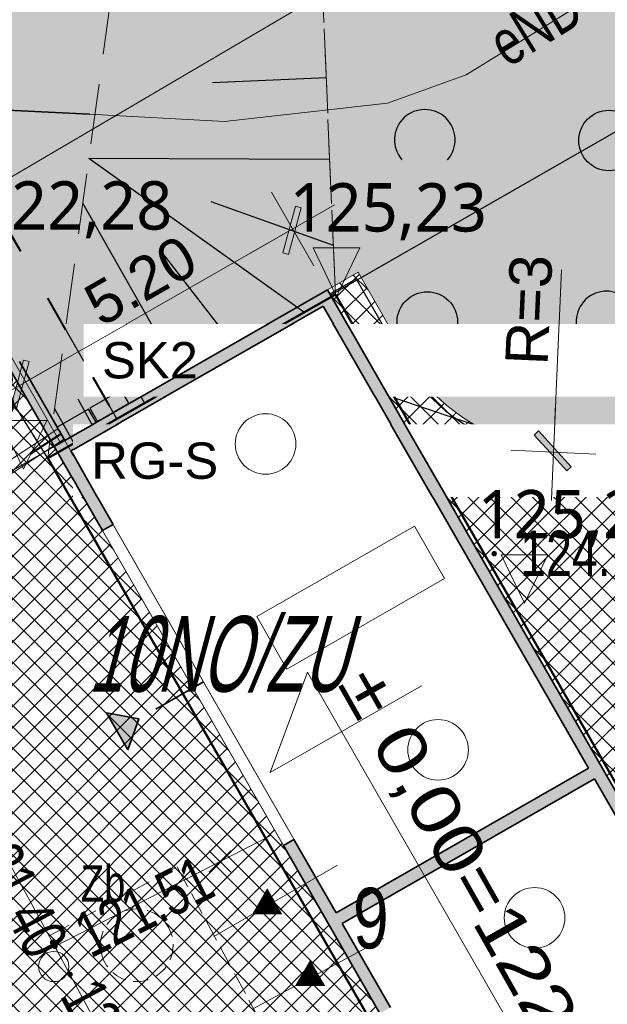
# Model space of a CAD drawing. Header units: metres. Extents: x 7464056 to 7464277, y 5957530 to 5957827.
# Tile 9 of 26: x 7464164 to 7464174, y 5957576 to 5957592. Entities that reach past the tile are written whole.
import ezdxf
from ezdxf.enums import TextEntityAlignment as Align

# ---------------------------------------------------------------- set-up
doc = ezdxf.new("R2010")
doc.units = ezdxf.units.M
doc.header["$MEASUREMENT"] = 0
for name, pattern in [('1.0_0.5', [1.5, 1, -0.5]), ('1.5_0.5', [2, 1.5, -0.5]), ('ACAD_ISO03W100', [30, 12, -18])]:
    doc.linetypes.add(name, pattern=pattern)
doc.layers.get('0').update_dxf_attribs({"color": 2, "linetype": 'CONTINUOUS', "lineweight": 5})
doc.layers.get('Defpoints').update_dxf_attribs({"linetype": 'CONTINUOUS'})
for name, color, linetype in [('000 Inne (niezydentyfikowane)', 7, 'CONTINUOUS'), ('312-budynek ewidencyjny', 7, 'CONTINUOUS'), ('312-oznaczenie budynku ewidencyjnego', 7, 'CONTINUOUS'), ('jezdnia', 7, 'CONTINUOUS'), ('krawężnik', 7, 'CONTINUOUS'), ('obudowa ochronna przewodu', 7, 'CONTINUOUS'), ('przewód elektroenergetyczny podziemny', 7, 'CONTINUOUS'), ('przewód elektroenergetyczny podziemny-Atr1', 7, 'CONTINUOUS'), ('przewód kanalizacyjny', 7, 'CONTINUOUS'), ('rzedna', 7, 'CONTINUOUS'), ('rzedna-Atr2', 7, 'CONTINUOUS'), ('skarpa nieumocniona', 7, 'CONTINUOUS'), ('studnia kanalizacyjna', 7, 'CONTINUOUS'), ('zadrzewienie  zakrzewienie', 7, 'CONTINUOUS')]:
    doc.layers.add(name, color=color, linetype=linetype)
for name, color, linetype, lineweight in [('__ A-ogrodzenie', 14, 'FENCELINE1', 30), ('__A-asfalt', 253, 'CONTINUOUS', 5), ('__A-BUDYNEK', 7, 'CONTINUOUS', 35), ('__A-kostka betonowa', 40, 'CONTINUOUS', 5), ('__A-krawężnik', 5, 'CONTINUOUS', 30), ('__A-opisy', 5, 'CONTINUOUS', 20), ('__A-rzędne projektowane', 7, 'CONTINUOUS', 15), ('__A-Wymiary', 7, 'CONTINUOUS', 13), ('__A-zieleń', 3, 'CONTINUOUS', 5), ('_E-kabel el', 1, 'ACAD_ISO03W100', 40), ('_E-opis el', 1, 'CONTINUOUS', 13), ('_s-kan-sanit', 34, 'CONTINUOUS', 20), ('Krzyżyk', 10, 'CONTINUOUS', 5), ('pikieta sztuczna', 8, 'CONTINUOUS', 9), ('pikieta sztuczna-Atr2', 8, 'CONTINUOUS', 9), ('S-kan-sanit', 34, 'CONTINUOUS', 20), ('S-kan-sanit-opis', 34, 'CONTINUOUS', 20)]:
    doc.layers.add(name, color=color, linetype=linetype, lineweight=lineweight)
doc.styles.add('arial', font='arial.ttf')
doc.styles.add('GENERATED_STYLE_1', font='arial.ttf')
doc.styles.get("Standard").update_dxf_attribs({"font": 'Working1250', "width": 0.75})
doc.styles.add('trebuchet', font='trebuc.ttf')
doc.linetypes.add('FENCELINE1', pattern='A,0.25,-0.1,[133,ltypeshp.shx,S=0.1,R=0,X=-0.1,Y=0],-0.1,1', length=1.45)
doc.dimstyles.new('250', dxfattribs={"dimscale": 0.1, "dimtxt": 7, "dimasz": 1, "dimexe": 1.25, "dimexo": 0.625, "dimgap": 1.5, "dimtad": 1, "dimzin": 4, "dimdsep": 46, "dimtxsty": 'arial', "dimblk": 'W', "dimcen": 1, "dimse1": 1, "dimse2": 1, "dimclrd": 256, "dimclrt": 7, "dimadec": 1, "dimazin": 0, "dimtm": 1e-09, "dimtfac": 1, "dimtmove": 0, "dimatfit": 0, "dimldrblk": 'W', "dimfxl": 0, "dimlwd": 5, "dimarcsym": 0})
pattern_1 = [(45, (0, 0), (-0.1767766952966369, 0.1767766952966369), []), (135, (0, 0), (-0.1767766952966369, -0.1767766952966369), [])]
pattern_2 = [(0, (0, 0), (0.25, 0.25), [0.125, -0.375]), (90, (0.0625, -0.0625), (-0.25, 0.25), [0.125, -0.375])]

# ---------------------------------------------------------------- blocks, each defined once
blk = doc.blocks.new('PW01')
at = {"linetype": 'Continuous', "lineweight": 13}
h = blk.add_hatch(color=0, dxfattribs=at)
edge = h.paths.add_edge_path()
edge.add_arc((0, 0), 0.045, 0, 360)
blk = doc.blocks.new('US15')
at = {"color": 0, "linetype": 'Continuous', "lineweight": 13}
blk.add_circle((0, 0), 0.25, dxfattribs=at)
blk = doc.blocks.new('OTZK1')
at = {"color": 0, "linetype": 'Continuous'}
blk.add_circle((0, 0), 0.5, dxfattribs=at)
blk = doc.blocks.new('OTZK2')
at = {"color": 0, "linetype": 'Continuous'}
blk.add_arc((0, 0), 0.5, 318.85, 221.162, dxfattribs=at)
blk = doc.blocks.new('Kota2')
at = {"color": 0}
blk.add_lwpolyline([(-0.3855054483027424, 0.7994745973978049), (0, 0), (0.3855054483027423, 0.7994745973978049)], close=True, dxfattribs=at)
at = {"color": 0, "style": 'trebuchet'}
blk.add_attdef('POZIOM', (-0.7749466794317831, 1.070929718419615), '', height=1, dxfattribs=at)
blk = doc.blocks.new('W')
h = blk.add_hatch(color=256)
h.paths.add_polyline_path([(0.6499999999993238, -3e-16), (2.978427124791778, 2.328427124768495), (2.271320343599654, 3.035533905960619), (2.91038e-11, 0.7642135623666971), (2.91021e-11, 0)])
h.paths.add_polyline_path([(2.91038e-11, -9e-16), (2.91038e-11, 0.7642135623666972), (-0.5571067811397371, 0.2071067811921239), (-0.7642135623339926, 0)])
h.paths.add_polyline_path([(2.91033e-11, -0.6499999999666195), (0.1500000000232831, -0.4999999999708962), (0.6499999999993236, 0), (2.91038e-11, -4e-16)])
h.paths.add_polyline_path([(-3.385533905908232, -2.621320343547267), (-2.678427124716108, -3.328427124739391), (2.91038e-11, -0.649999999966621), (2.91038e-11, 0), (-0.7642135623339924, -3e-16)])
blk.add_hatch(color=256).paths.add_polyline_path([(-3.385533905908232, -2.621320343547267), (-2.678427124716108, -3.328427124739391), (2.91038e-11, -0.649999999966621), (2.91038e-11, 0), (-0.7642135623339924, -3e-16)])
for p, q in [((2.91038e-11, -7), (2.91038e-11, 7)), ((-0.5571067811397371, 0.2071067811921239), (2.271320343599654, 3.035533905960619)), ((0.1500000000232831, -0.4999999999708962), (2.978427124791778, 2.328427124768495)), ((2.271320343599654, 3.035533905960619), (2.978427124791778, 2.328427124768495)), ((-7.999999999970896, 0), (8.000000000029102, 0)), ((-0.5571067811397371, 0.2071067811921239), (-3.385533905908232, -2.621320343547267)), ((0.1500000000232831, -0.4999999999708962), (-2.678427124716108, -3.328427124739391)), ((-3.385533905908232, -2.621320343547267), (-2.678427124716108, -3.328427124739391))]:
    blk.add_line(p, q)
blk = doc.blocks.new('*D99')
at = {"layer": '__A-Wymiary', "lineweight": 5, "ltscale": 0.25}
blk.add_line((7464175.4301444, 5957586.128249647), (7464177.191196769, 5957583.341709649), dxfattribs=at)
at = {"layer": 'Defpoints', "color": 0}
for p in [(7464177.244620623, 5957583.257176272), (7464170.487054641, 5957583.122585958), (7464172.354954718, 5957580.166979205)]:
    blk.add_point(p, dxfattribs=at)
at = {"layer": '__A-Wymiary', "linetype": 'ByBlock', "lineweight": 5, "xscale": 0.1, "yscale": 0.1, "zscale": 0.1}
for p, rotation in [((7464175.376720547, 5957586.212783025), 122.2922854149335), ((7464177.244620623, 5957583.257176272), 302.2922854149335)]:
    blk.add_blockref('W', p, dxfattribs=dict(at, rotation=rotation))
at = {"layer": '__A-Wymiary', "color": 7, "ltscale": 0.25, "insert": (7464176.739795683, 5957585.00618041), "char_height": 0.7000000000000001, "attachment_point": 5, "rotation": 302.29228541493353, "style": 'arial'}
blk.add_mtext('3.50', dxfattribs=at)
blk = doc.blocks.new('*D101')
at = {"layer": '__A-Wymiary', "lineweight": 5, "ltscale": 0.25}
blk.add_line((7464172.953391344, 5957585.397247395), (7464173.083305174, 5957588.310092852), dxfattribs=at)
at = {"layer": 'Defpoints', "color": 0}
for p in [(7464173.083305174, 5957588.310092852), (7464172.948935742, 5957585.297346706)]:
    blk.add_point(p, dxfattribs=at)
at = {"layer": '__A-Wymiary', "linetype": 'ByBlock', "lineweight": 5, "xscale": 0.1, "yscale": 0.1, "zscale": 0.1, "rotation": 267.446282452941}
blk.add_blockref('W', (7464172.948935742, 5957585.297346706), dxfattribs=at)
at = {"layer": '__A-Wymiary', "color": 7, "ltscale": 0.25, "insert": (7464172.545622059, 5957587.647796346), "char_height": 0.7000000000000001, "attachment_point": 5, "rotation": 87.44628245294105, "style": 'arial'}
blk.add_mtext('R=3', dxfattribs=at)
blk = doc.blocks.new('*D106')
at = {"layer": '__A-Wymiary', "lineweight": 5, "ltscale": 0.25}
blk.add_line((7464164.219241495, 5957586.446724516), (7464168.556041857, 5957588.935130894), dxfattribs=at)
at = {"layer": 'Defpoints', "color": 0}
for p in [(7464168.642777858, 5957588.984899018), (7464169.219495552, 5957587.979794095), (7464164.709223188, 5957585.39185147)]:
    blk.add_point(p, dxfattribs=at)
at = {"layer": '__A-Wymiary', "linetype": 'ByBlock', "lineweight": 5, "xscale": 0.1, "yscale": 0.1, "zscale": 0.1}
for p, rotation in [((7464168.642777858, 5957588.984899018), 29.84671020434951), ((7464164.132505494, 5957586.396956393), 209.8467102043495)]:
    blk.add_blockref('W', p, dxfattribs=dict(at, rotation=rotation))
at = {"layer": '__A-Wymiary', "color": 7, "ltscale": 0.25, "insert": (7464166.135117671, 5957588.13102712), "char_height": 0.7000000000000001, "attachment_point": 5, "rotation": 29.846710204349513, "style": 'arial'}
blk.add_mtext('5.20', dxfattribs=at)

msp = doc.modelspace()

# ---------------------------------------------------------------- hatches: boundary and pattern name
at = {"layer": '__A-asfalt', "ltscale": 0.25, "transparency": 33554687}
h = msp.add_hatch(dxfattribs=at)
h.set_pattern_fill('ANSI37', color=256, scale=2)
h.set_pattern_definition(pattern_1)
h.paths.add_polyline_path([(7464165.308019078, 5957616.787683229), (7464161.650978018, 5957601.170223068), (7464164.393501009, 5957596.390547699), (7464167.983075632, 5957611.811094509, -0.04084342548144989), (7464168.078032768, 5957612.103849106), (7464167.995, 5957612.279)])
h.paths.add_polyline_path([(7464159.913426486, 5957593.74997774), (7464163.713860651, 5957587.126571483), (7464163.817943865, 5957587.186293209, -0.2017500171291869), (7464163.135267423, 5957590.985269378), (7464164.393501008, 5957596.390547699), (7464161.650978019, 5957601.170223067)])
h.paths.add_polyline_path([(7464192.967087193, 5957553.056062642, -0.1859731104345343), (7464190.198096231, 5957553.650020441), (7464181.137595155, 5957558.875438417, -0.1324523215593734), (7464178.607363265, 5957561.411259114), (7464176.981612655, 5957564.244621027), (7464176.877529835, 5957564.184899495), (7464175.260065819, 5957567.003819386), (7464164.70922316, 5957585.391851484), (7464163.713861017, 5957587.126571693), (7464159.913426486, 5957593.74997774), (7464159.64879472, 5957592.619862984, 0.08631991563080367), (7464159.138466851, 5957583.64200427, -0.007389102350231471), (7464159.643664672, 5957579.751182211), (7464162.891314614, 5957571.092018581), (7464164.524044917, 5957568.21850698, 0.03488745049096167), (7464166.873863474, 5957564.930523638, 0.07238358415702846), (7464175.002605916, 5957558.096229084), (7464194.588017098, 5957546.801881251), (7464194.795571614, 5957546.645305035), (7464194.874143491, 5957546.58603152)])
at = {"layer": '__A-asfalt', "transparency": 33554687}
h = msp.add_hatch(dxfattribs=at)
h.set_pattern_fill('ANSI37', color=95, scale=4)
h.set_pattern_definition([(45, (0, 0), (-0.3535533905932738, 0.3535533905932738), []), (135, (0, 0), (-0.3535533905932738, -0.3535533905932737), [])])
h.paths.add_polyline_path([(7464166.47, 5957565.3), (7464166.293187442, 5957565.752535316, -0.1337052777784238), (7464158.971373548, 5957584.159140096, -0.3256507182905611), (7464151.554851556, 5957572.291513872), (7464149.352963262, 5957571.405516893), (7464150.947974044, 5957567.488379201), (7464153.133655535, 5957568.367854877, -0.3131151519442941)])
at = {"layer": '__A-BUDYNEK', "linetype": 'Continuous'}
msp.add_hatch(color=256, dxfattribs=at).paths.add_polyline_path([(7464165.924437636, 5957580.377603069), (7464166.106150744, 5957580.889443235), (7464165.572491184, 5957580.990475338)])
at = {"layer": '__A-kostka betonowa', "ltscale": 0.25, "transparency": 33554687}
h = msp.add_hatch(dxfattribs=at)
h.set_pattern_fill('ANSI37', color=256, scale=2)
h.set_pattern_definition(pattern_1)
h.paths.add_polyline_path([(7464179.14962812, 5957588.749216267), (7464174.436075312, 5957585.704600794, -0.3898826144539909), (7464170.588932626, 5957586.761970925), (7464169.722564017, 5957588.268449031), (7464169.219495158, 5957587.979794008), (7464179.770337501, 5957569.591761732), (7464180.273406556, 5957569.880417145), (7464175.187869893, 5957578.743501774, -0.4047517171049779), (7464176.219094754, 5957582.699745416), (7464180.772302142, 5957585.326316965)])
at = {"layer": '__A-zieleń', "ltscale": 0.25, "transparency": 33554687}
h = msp.add_hatch(dxfattribs=at)
h.set_pattern_fill('CROSS', color=3)
h.set_pattern_definition(pattern_2)
h.paths.add_polyline_path([(7464157.868101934, 5957578.251587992, 0.1104693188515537), (7464159.000122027, 5957583.312746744, -0.07029281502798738), (7464159.64879472, 5957592.619862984), (7464165.308019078, 5957616.787683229), (7464163.514, 5957619.797999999), (7464156.749, 5957590.749), (7464156.688999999, 5957582.482999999), (7464157.868101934, 5957578.251587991)])
h = msp.add_hatch(dxfattribs=at)
h.set_pattern_fill('CROSS', color=3)
h.set_pattern_definition(pattern_2)
h.paths.add_polyline_path([(7464168.078032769, 5957612.103849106, 0.04084343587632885), (7464167.983075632, 5957611.811094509), (7464163.135267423, 5957590.985269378, 0.2017500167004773), (7464163.817943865, 5957587.186293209), (7464163.713860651, 5957587.126571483), (7464164.709223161, 5957585.391851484), (7464169.219495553, 5957587.979794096), (7464169.722564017, 5957588.268449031), (7464170.588932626, 5957586.761970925, 0.3898826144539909), (7464174.436075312, 5957585.704600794), (7464179.14962812, 5957588.749216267), (7464168.078032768, 5957612.103849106)])

# ---------------------------------------------------------------- linework, layer by layer
at = {"ltscale": 0.25}
for p, q in [((7464164.709223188, 5957585.39185147), (7464169.219495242, 5957587.979793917)), ((7464169.219495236, 5957587.979793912), (7464169.440058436, 5957587.595395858)), ((7464165.04162454, 5957579.688780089), (7464165.04162454, 5957579.68878009))]:
    msp.add_line(p, q, dxfattribs=at)
at = {"layer": '000 Inne (niezydentyfikowane)', "color": 7, "linetype": 'Continuous', "lineweight": 25, "flags": 128}
for points in [[(7464169.2, 5957591.48), (7464167.32, 5957591.4)], [(7464168.83, 5957587.61), (7464165.28, 5957590.15)], [(7464169.25, 5957590.13), (7464165.28, 5957590.15)], [(7464166.84, 5957586.48), (7464165.18, 5957589.41)], [(7464169.32, 5957588.71), (7464167.3, 5957589.43)], [(7464167.74, 5957586.98), (7464166.51, 5957588.57)], [(7464165.74, 5957585.85), (7464164.89, 5957587.34)], [(7464166.2, 5957586.11), (7464165.61, 5957587.16)], [(7464165.39, 5957585.65), (7464165.1, 5957586.17)], [(7464165.03, 5957585.45), (7464164.71, 5957586.02)]]:
    msp.add_lwpolyline(points, dxfattribs=at)
at = {"layer": '312-budynek ewidencyjny', "color": 7, "linetype": 'Continuous', "lineweight": 50, "flags": 128}
for points in [[(7464164.6, 5957585.2), (7464169.35, 5957587.9)], [(7464169.35, 5957587.9), (7464174.42, 5957579.06)], [(7464168.12, 5957579.06), (7464164.6, 5957585.2)], [(7464175.08, 5957566.94), (7464168.12, 5957579.06)]]:
    msp.add_lwpolyline(points, dxfattribs=at)
at = {"layer": '__ A-ogrodzenie'}
msp.add_line((7464169.269128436, 5957587.893293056), (7464175.661697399, 5957591.560984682), dxfattribs=at)
at = {"layer": '__A-BUDYNEK', "ltscale": 0.25}
msp.add_line((7464169.219495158, 5957587.979794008), (7464179.770337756, 5957569.591762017), dxfattribs=at)
at = {"layer": '__A-BUDYNEK', "color": 7}
for p, q in [((7464164.88269516, 5957585.491387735), (7464164.136173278, 5957586.792427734)), ((7464163.962701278, 5957586.692891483), (7464164.709223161, 5957585.391851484)), ((7464165.678985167, 5957584.103611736), (7464165.505513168, 5957584.004075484)), ((7464173.525154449, 5957580.074017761), (7464169.361826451, 5957577.685147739)), ((7464173.6246907, 5957579.900545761), (7464169.461362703, 5957577.511675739)), ((7464176.511241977, 5957574.869857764), (7464173.6246907, 5957579.900545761)), ((7464168.665072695, 5957578.899451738), (7464168.491600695, 5957578.799915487)), ((7464168.491600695, 5957578.799915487), (7464170.08418071, 5957576.024363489)), ((7464169.361826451, 5957577.685147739), (7464168.665072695, 5957578.899451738)), ((7464170.25765271, 5957576.12389974), (7464169.461362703, 5957577.511675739))]:
    msp.add_line(p, q, dxfattribs=at)
at = {"layer": '__A-BUDYNEK', "color": 7, "lineweight": 15}
msp.add_line((7464165.505513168, 5957584.004075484), (7464168.491600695, 5957578.799915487), dxfattribs=at)
at = {"layer": '__A-BUDYNEK', "color": 7, "ltscale": 2}
msp.add_line((7464167.172028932, 5957581.501531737), (7464166.387068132, 5957581.051130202), dxfattribs=at)
at = {"layer": '__A-BUDYNEK', "color": 7, "lineweight": 15}
msp.add_lwpolyline([(7464170.652836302, 5957584.075241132), (7464171.150517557, 5957583.207881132), (7464168.548437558, 5957581.714837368), (7464168.050756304, 5957582.582197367)], close=True, dxfattribs=at)
at = {"layer": '__A-BUDYNEK', "linetype": 'Continuous'}
msp.add_lwpolyline([(7464165.924437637, 5957580.377603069), (7464165.572491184, 5957580.990475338), (7464166.106150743, 5957580.889443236), (7464165.924437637, 5957580.377603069)], dxfattribs=at)
at = {"layer": '__A-BUDYNEK', "color": 7, "lineweight": 15}
for centre in [(7464171.043912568, 5957580.379695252), (7464172.636492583, 5957577.604143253)]:
    msp.add_circle(centre, 0.5, dxfattribs=at)
at = {"layer": '__A-krawężnik', "lineweight": 15, "ltscale": 0.25}
for p, q in [((7464169.219495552, 5957587.979794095), (7464169.722564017, 5957588.268449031)), ((7464169.722564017, 5957588.268449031), (7464170.545042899, 5957586.835031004))]:
    msp.add_line(p, q, dxfattribs=at)
at = {"layer": '__A-krawężnik', "ltscale": 0.25}
for p, q in [((7464169.259310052, 5957587.910405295), (7464169.692990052, 5957588.159245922)), ((7464169.692990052, 5957588.159245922), (7464170.475654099, 5957586.795216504))]:
    msp.add_line(p, q, dxfattribs=at)
at = {"layer": '__A-krawężnik', "color": 7, "lineweight": 15, "ltscale": 0.25}
msp.add_line((7464163.662971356, 5957587.456379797), (7464164.813306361, 5957585.451573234), dxfattribs=at)
at = {"layer": '__A-krawężnik', "ltscale": 0.25}
msp.add_arc((7464173.083305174, 5957588.310092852), 3.015741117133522, 210.1521572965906, 302.8354016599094, dxfattribs=at)
at = {"layer": '__A-krawężnik', "lineweight": 15, "ltscale": 0.25}
msp.add_arc((7464173.083305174, 5957588.310092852), 2.935741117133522, 210.1521572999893, 302.8354016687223, dxfattribs=at)
at = {"layer": '__A-krawężnik', "color": 3, "ltscale": 0.1}
msp.add_arc((7464195.349512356, 5957587.634163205), 36.43044261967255, 185.7116366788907, 218.1261517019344, dxfattribs=at)
at = {"layer": '__A-opisy', "color": 7}
for p, q in [((7464168.273872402, 5957580.004541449), (7464168.89008452, 5957581.663616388)), ((7464168.89008452, 5957581.663616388), (7464172.627015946, 5957575.150883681)), ((7464170.769226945, 5957581.436347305), (7464168.273872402, 5957580.004541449))]:
    msp.add_line(p, q, dxfattribs=at)
at = {"layer": '__A-Wymiary', "ltscale": 0.25}
msp.add_line((7464164.709223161, 5957585.391851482), (7464147.184149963, 5957575.336164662), dxfattribs=at)
at = {"layer": '_E-kabel el', "linetype": 'Continuous', "lineweight": 15, "ltscale": 0.05}
for points in [[(7464164.764963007, 5957585.683034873), (7464155.057067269, 5957579.315826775), (7464160.211699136, 5957567.650861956), (7464160.786638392, 5957566.315533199), (7464161.459105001, 5957565.661938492)], [(7464164.874650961, 5957585.515796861), (7464155.308533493, 5957579.241578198), (7464160.395019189, 5957567.730828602), (7464160.954587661, 5957566.431199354), (7464161.598499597, 5957565.80535797)]]:
    msp.add_lwpolyline(points, dxfattribs=at)
at = {"layer": '_E-kabel el', "ltscale": 0.05}
msp.add_lwpolyline([(7464164.819806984, 5957585.599415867), (7464155.182800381, 5957579.278702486), (7464160.303359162, 5957567.690845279), (7464160.870613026, 5957566.373366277), (7464161.313671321, 5957565.942741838)], dxfattribs=at)
at = {"layer": '_E-opis el', "color": 1, "linetype": 'ByBlock', "lineweight": 30}
for points in [[(7464165.420055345, 5957585.805235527), (7464165.938590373, 5957586.107098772), (7464165.812814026, 5957586.323155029), (7464165.294278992, 5957586.021291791)], [(7464164.88269516, 5957585.491387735), (7464165.401230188, 5957585.793250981), (7464165.275453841, 5957586.009307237), (7464164.756918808, 5957585.707443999)]]:
    msp.add_lwpolyline(points, close=True, dxfattribs=at)
at = {"layer": '_s-kan-sanit', "ltscale": 0.25}
for p, q in [((7464169.384021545, 5957578.472760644), (7464167.341537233, 5957577.295125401)), ((7464167.985011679, 5957576.101517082), (7464170.141426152, 5957577.264453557))]:
    msp.add_line(p, q, dxfattribs=at)
at = {"layer": '_s-kan-sanit', "linetype": '1.5_0.5', "ltscale": 0.25}
msp.add_lwpolyline([(7464166.735464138, 5957578.445892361), (7464168.159462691, 5957575.805394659), (7464166.047064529, 5957574.666195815), (7464164.623065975, 5957577.306693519)], close=True, dxfattribs=at)
at = {"layer": '_s-kan-sanit', "linetype": '1.0_0.5', "ltscale": 0.25}
msp.add_circle((7464166.070344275, 5957577.151121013), 0.6, dxfattribs=at)
at = {"layer": 'jezdnia', "color": 7, "linetype": '1.5_0.5', "lineweight": 18, "flags": 128}
msp.add_lwpolyline([(7464086.851, 5957757.257999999), (7464091.92, 5957748.72), (7464093.17, 5957746.61), (7464100.88, 5957733.62), (7464109.13, 5957719.6), (7464117.32, 5957705.91), (7464124.79, 5957693.36), (7464131.59, 5957681.85), (7464137.77, 5957671.55), (7464145.7, 5957658.29), (7464153.31, 5957645.2), (7464161.81, 5957630.88), (7464165.59, 5957624.29), (7464166.01, 5957623.09), (7464166.28, 5957621.51), (7464166.24, 5957620.22), (7464165.92, 5957618.44), (7464168.97, 5957613.22), (7464169.49, 5957613.31), (7464170.42, 5957613.31), (7464171.31, 5957612.99), (7464172.23, 5957612.07), (7464174.42, 5957607.65), (7464180.26, 5957595.46), (7464181.97, 5957591.93), (7464181.97, 5957591.41), (7464181.65, 5957590.58), (7464181.19, 5957590.07), (7464180.8, 5957589.72), (7464180.45, 5957589.49), (7464177.71, 5957587.72), (7464174.48, 5957585.62), (7464174.04, 5957585.45), (7464173.25, 5957585.36), (7464172.37, 5957585.5), (7464170.33, 5957586.19), (7464174.29, 5957579.29), (7464174.66, 5957580.9), (7464175.14, 5957581.82), (7464175.95, 5957582.64), (7464182.63, 5957586.49), (7464183.82, 5957586.55), (7464184.39, 5957586.13), (7464185.16, 5957585.13), (7464186.91, 5957580.49), (7464187.35, 5957579.06), (7464188.33, 5957575.91), (7464191.48, 5957567.03), (7464194.04, 5957559.04), (7464194.66, 5957556.96), (7464194.8, 5957555.42), (7464194.36, 5957553.91), (7464193.7, 5957553.12), (7464193.01, 5957552.89), (7464195.32, 5957546.4), (7464196.35, 5957545.53), (7464197.42, 5957544.45), (7464198.3, 5957543.12), (7464199.02, 5957541.65), (7464199.69, 5957539.99), (7464200.28, 5957536.84), (7464200.881, 5957534.249)], dxfattribs=at)
msp.add_lwpolyline([(7464175.08, 5957566.94), (7464168.12, 5957579.06), (7464164.6, 5957585.2), (7464164.05, 5957586.08), (7464163.49, 5957587.16), (7464163.17, 5957588.47), (7464163.09, 5957590.54), (7464163.17, 5957592.05), (7464163.8, 5957595.25), (7464165.08, 5957600.48), (7464167.34, 5957609.47), (7464167.73, 5957610.98), (7464167.99, 5957612.28), (7464168.48, 5957612.9), (7464168.97, 5957613.22), (7464165.92, 5957618.44), (7464165.25, 5957616.11), (7464164.7, 5957613.53), (7464161.91, 5957601.58), (7464159.06, 5957589.68), (7464158.91, 5957588.78), (7464158.88, 5957587.14), (7464159.08, 5957584.49), (7464159.56, 5957581.48), (7464159.93, 5957579.62), (7464160.1, 5957579.06), (7464160.48, 5957577.81), (7464161.22, 5957574.98), (7464162.46, 5957571.47), (7464164.25, 5957568.18), (7464166.47, 5957565.3), (7464169.08, 5957562.56), (7464171.1, 5957560.79), (7464173.39, 5957559.16), (7464176.91, 5957557.14), (7464184.31, 5957552.93), (7464188.42, 5957550.79), (7464189.21, 5957550.43), (7464191.67, 5957549.01), (7464193.61, 5957547.69), (7464195.32, 5957546.4), (7464193.01, 5957552.89), (7464191.65, 5957552.87), (7464190.31, 5957553.48), (7464175.47, 5957562.01), (7464174.72, 5957562.88), (7464174.26, 5957564.06), (7464174.2, 5957565.3), (7464174.58, 5957566.25)], close=True, dxfattribs=at)
at = {"layer": 'krawężnik', "color": 7, "linetype": 'Continuous', "lineweight": 25, "flags": 128}
for points in [[(7464164.6, 5957585.2), (7464164.05, 5957586.08), (7464163.49, 5957587.16), (7464163.17, 5957588.47), (7464163.09, 5957590.54), (7464163.17, 5957592.05), (7464163.8, 5957595.25), (7464165.08, 5957600.48), (7464167.34, 5957609.47), (7464167.73, 5957610.98), (7464167.99, 5957612.28), (7464168.48, 5957612.9), (7464168.97, 5957613.22)], [(7464180.45, 5957589.49), (7464177.71, 5957587.72), (7464174.48, 5957585.62), (7464174.04, 5957585.45), (7464173.25, 5957585.36), (7464172.37, 5957585.5), (7464170.33, 5957586.19)]]:
    msp.add_lwpolyline(points, dxfattribs=at)
at = {"layer": 'Krzyżyk', "lineweight": 30, "ltscale": 0.25}
for p, q in [((7464167.267383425, 5957578.710739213), (7464167.620510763, 5957578.357611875)), ((7464167.267383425, 5957578.357611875), (7464167.620510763, 5957578.710739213))]:
    msp.add_line(p, q, dxfattribs=at)
at = {"layer": 'obudowa ochronna przewodu', "color": 7, "linetype": 'Continuous', "lineweight": 35, "flags": 128}
msp.add_lwpolyline([(7464158.74, 5957591.2), (7464165.29, 5957590.88)], dxfattribs=at)
at = {"layer": 'przewód elektroenergetyczny podziemny', "color": 1, "linetype": 'Continuous', "lineweight": 18, "flags": 128}
msp.add_lwpolyline([(7464171.83, 5957558.53), (7464170.53, 5957559.6), (7464167.26, 5957562.35), (7464161.33, 5957566.57), (7464157.91, 5957574.56), (7464157.35, 5957577.44), (7464157.11, 5957579.06), (7464156.3, 5957584.59), (7464157.55, 5957591.07), (7464158.38, 5957591.07), (7464158.74, 5957591.2), (7464165.29, 5957590.88), (7464167.52, 5957590.76), (7464170.21, 5957591.06), (7464171.51, 5957591.53), (7464174.66, 5957593.48), (7464176.8, 5957594.74), (7464179.24, 5957596.13), (7464178.18, 5957598.67), (7464177.83, 5957598.49)], dxfattribs=at)
at = {"layer": 'przewód kanalizacyjny', "color": 34, "linetype": 'Continuous', "lineweight": 18, "flags": 128}
for points in [[(7464181.83, 5957600.36), (7464181.61, 5957600.23), (7464169.15, 5957592.88), (7464159.24, 5957587.05), (7464163.66, 5957579.06)], [(7464163.66, 5957579.06), (7464164.72, 5957577.13), (7464168.88, 5957569.41)], [(7464168.27, 5957578.96), (7464164.72, 5957577.13)]]:
    msp.add_lwpolyline(points, dxfattribs=at)
at = {"layer": 'S-kan-sanit', "ltscale": 0.25}
for points in [[(7464168.348213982, 5957577.877283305, 0.5, 0, 0), (7464167.972712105, 5957577.661648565, 0, 0, 0)], [(7464169.057307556, 5957576.692927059, 0.5, 0, 0), (7464168.681805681, 5957576.47729232, 0, 0, 0)]]:
    msp.add_lwpolyline(points, format="xyseb", dxfattribs=at)
at = {"layer": 'skarpa nieumocniona', "color": 7, "linetype": '1.0_0.5', "lineweight": 18, "flags": 128}
msp.add_lwpolyline([(7464169.35, 5957587.9), (7464168.78, 5957601.23), (7464168.38, 5957612.78), (7464164.6, 5957585.2)], close=True, dxfattribs=at)
msp.add_lwpolyline([(7464169.35, 5957587.9), (7464168.78, 5957601.23), (7464168.38, 5957612.78), (7464164.6, 5957585.2)], close=True, dxfattribs=at)
at = {"layer": 'zadrzewienie  zakrzewienie', "color": 7, "linetype": '1.0_0.5', "lineweight": 18, "flags": 128}
msp.add_lwpolyline([(7464180.45, 5957589.49), (7464168.78, 5957601.23), (7464169.35, 5957587.9), (7464170.33, 5957586.19), (7464172.37, 5957585.5), (7464173.25, 5957585.36), (7464174.04, 5957585.45), (7464174.48, 5957585.62), (7464177.71, 5957587.72)], close=True, dxfattribs=at)

# ---------------------------------------------------------------- block references
at = {"layer": '__A-rzędne projektowane'}
ref = msp.add_blockref('Kota2', (7464163.291768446, 5957587.964896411), dxfattribs=dict(at, zscale=0.6))
ref.add_attrib('Poziom', '122,28', (7464163.398521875, 5957588.97294198), dxfattribs={"layer": '0', "color": 0, "height": 0.800000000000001, "style": 'trebuchet'})
ref = msp.add_blockref('Kota2', (7464169.36683776, 5957587.870641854), dxfattribs=dict(at, zscale=0.6))
ref.add_attrib('Poziom', '125,23', (7464168.59189108, 5957588.941571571), dxfattribs={"layer": '0', "color": 0, "height": 0.800000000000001, "style": 'trebuchet'})
ref = msp.add_blockref('Kota2', (7464164.202340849, 5957585.018900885), dxfattribs=dict(at, zscale=0.6))
ref.add_attrib('Poziom', '122,28', (7464160.842844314, 5957585.878785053), dxfattribs={"layer": '0', "color": 0, "height": 0.800000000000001, "style": 'trebuchet'})
ref = msp.add_blockref('Kota2', (7464172.472041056, 5957582.802389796), dxfattribs=dict(at, zscale=0.6))
ref.add_attrib('Poziom', '125,23', (7464171.697094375, 5957583.873319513), dxfattribs={"layer": '0', "color": 0, "height": 0.800000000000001, "style": 'trebuchet'})
at = {"layer": 'pikieta sztuczna', "color": 7, "linetype": 'Continuous', "lineweight": 13}
msp.add_blockref('PW01', (7464171.97, 5957583.62), dxfattribs=at)
at = {"layer": 'rzedna', "color": 7, "linetype": 'Continuous', "lineweight": 18}
msp.add_blockref('PW01', (7464164.68, 5957577.2), dxfattribs=at)
at = {"layer": 'rzedna', "color": 34, "linetype": 'Continuous', "lineweight": 18}
for p in [(7464164.72, 5957577.13), (7464164.97, 5957576.67)]:
    msp.add_blockref('PW01', p, dxfattribs=at)
at = {"layer": 'studnia kanalizacyjna', "color": 34, "linetype": 'Continuous', "lineweight": 18}
msp.add_blockref('US15', (7464164.7, 5957576.8), dxfattribs=at)
at = {"layer": 'zadrzewienie  zakrzewienie', "color": 7, "linetype": 'Continuous', "lineweight": 18}
for name, p in [('OTZK2', (7464170.824, 5957590.457)), ('OTZK1', (7464173.866, 5957590.446)), ('OTZK1', (7464170.866, 5957587.446)), ('OTZK2', (7464173.824, 5957587.457))]:
    msp.add_blockref(name, p, dxfattribs=at)

# ---------------------------------------------------------------- texts
at = {"layer": '000 Inne (niezydentyfikowane)', "color": 56, "linetype": 'Continuous', "lineweight": 13, "oblique": 15, "width": 0.603}
msp.add_text('10NO/ZU', height=1.25, dxfattribs=at).set_placement((7464165.27, 5957581.34))
at = {"layer": '312-oznaczenie budynku ewidencyjnego', "color": 7, "linetype": 'Continuous', "lineweight": 18, "width": 0.79}
msp.add_text('9', height=1, dxfattribs=at).set_placement((7464169.64, 5957578.1), align=Align.TOP_LEFT)
at = {"layer": '__A-opisy', "color": 7, "insert": (7464170.073900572, 5957581.853304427), "char_height": 0.8, "width": 60.31957518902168, "attachment_point": 1, "rotation": 299.4926988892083, "line_spacing_factor": 0.9602584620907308, "style": 'GENERATED_STYLE_1'}
msp.add_mtext('\\A1;{\\W1.2;%%P 0,00=122,26m npm}', dxfattribs=at)
at = {"layer": 'pikieta sztuczna-Atr2', "color": 7, "width": 0.765}
msp.add_text('124.7', height=0.75, dxfattribs=at).set_placement((7464172.4, 5957583.25))
at = {"layer": 'przewód elektroenergetyczny podziemny-Atr1', "color": 1, "width": 0.765}
msp.add_text('eND', height=0.75, rotation=31.43, dxfattribs=at).set_placement((7464172.19, 5957591.64))
at = {"layer": 'rzedna-Atr2', "color": 7, "width": 0.765}
msp.add_text('121.40', height=0.75, rotation=297.68, dxfattribs=at).set_placement((7464163.21, 5957578.95))
at = {"layer": 'rzedna-Atr2', "color": 34, "width": 0.765}
for s, rotation, p in [('121.51', 26.72, (7464165.31, 5957576.93)), ('121.40', 298.07, (7464164.79, 5957576.32))]:
    msp.add_text(s, height=0.75, rotation=rotation, dxfattribs=at).set_placement(p)
at = {"layer": 'S-kan-sanit-opis', "ltscale": 0.01, "insert": (7464165.87929684, 5957577.86420025), "char_height": 0.6, "attachment_point": 9}
msp.add_mtext('{\\fArial|b0|i0|c0|p0;Zb}', dxfattribs=at)

# ---------------------------------------------------------------- next in the draw order: texts
at = {"layer": '_E-opis el', "color": 1, "linetype": 'ByBlock', "lineweight": 30, "char_height": 0.6, "width": 26.04631039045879, "attachment_point": 4, "style": 'arial', "bg_fill": 2}
for s, insert in [('{\\fArial|b0|i0|c238|p34;SK2}', (7464165.496186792, 5957586.811355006)), ('{\\fArial|b0|i0|c238|p34;RG-S}', (7464165.319548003, 5957585.152575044))]:
    msp.add_mtext(s, dxfattribs=dict(at, insert=insert))

# ---------------------------------------------------------------- next in the draw order: hatches: boundary and pattern name
at = {"layer": '__A-BUDYNEK', "ltscale": 0.25, "transparency": 33554687}
h = msp.add_hatch(color=256, dxfattribs=at)
h.dxf.hatch_style = 1
h.paths.add_polyline_path([(7464164.88269516, 5957585.491387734), (7464164.70922316, 5957585.391851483), (7464165.505513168, 5957584.004075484), (7464165.678985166, 5957584.103611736), (7464164.982231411, 5957585.317915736)])
h.paths.add_polyline_path([(7464164.982231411, 5957585.317915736), (7464169.145559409, 5957587.706785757), (7464173.525154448, 5957580.074017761), (7464169.361826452, 5957577.68514774), (7464168.665072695, 5957578.899451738), (7464168.491600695, 5957578.799915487), (7464170.08418071, 5957576.02436349), (7464170.10152791, 5957576.034317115), (7464170.207693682, 5957576.095233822), (7464170.25765271, 5957576.123899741), (7464169.461362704, 5957577.51167574), (7464173.624690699, 5957579.900545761), (7464176.511241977, 5957574.869857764), (7464172.34791398, 5957572.480987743), (7464171.452087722, 5957574.042235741), (7464171.402128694, 5957574.013569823), (7464171.295962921, 5957573.952653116), (7464171.269499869, 5957573.958586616, 0.6935336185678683), (7464171.27744902, 5957573.984919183), (7464171.262242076, 5957573.971235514), (7464171.278615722, 5957573.94269949), (7464171.295962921, 5957573.952653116), (7464171.283122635, 5957573.975031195, -0.6935335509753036), (7464171.278615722, 5957573.94269949), (7464172.273978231, 5957572.207979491), (7464172.447450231, 5957572.307515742), (7464176.610778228, 5957574.696385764), (7464179.497329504, 5957569.665697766), (7464175.334001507, 5957567.276827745), (7464175.160529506, 5957567.177291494), (7464175.260065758, 5957567.003819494), (7464175.433537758, 5957567.103355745), (7464179.596865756, 5957569.492225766), (7464179.770337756, 5957569.591762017), (7464169.219495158, 5957587.979794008), (7464164.88269516, 5957585.491387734)])

# ---------------------------------------------------------------- next in the draw order: linework, layer by layer
at = {"layer": '__A-BUDYNEK', "color": 7}
for p, q in [((7464169.219495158, 5957587.979794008), (7464164.709223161, 5957585.391851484)), ((7464169.219495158, 5957587.979794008), (7464179.770337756, 5957569.591762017)), ((7464169.145559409, 5957587.706785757), (7464164.982231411, 5957585.317915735)), ((7464169.145559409, 5957587.706785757), (7464173.525154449, 5957580.074017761)), ((7464164.709223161, 5957585.391851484), (7464165.505513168, 5957584.004075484)), ((7464165.678985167, 5957584.103611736), (7464164.982231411, 5957585.317915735))]:
    msp.add_line(p, q, dxfattribs=at)
at = {"layer": '__A-BUDYNEK', "color": 7, "lineweight": 15}
for p, q in [((7464164.185941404, 5957586.705691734), (7464168.565536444, 5957579.072923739)), ((7464164.982231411, 5957585.317915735), (7464169.361826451, 5957577.685147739))]:
    msp.add_line(p, q, dxfattribs=at)
msp.add_circle((7464168.196364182, 5957585.432762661), 0.5, dxfattribs=at)
at = {"layer": '__A-Wymiary', "ltscale": 0.25}
for p, q in [((7464169.219495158, 5957587.979794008), (7464185.001115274, 5957560.475550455)), ((7464164.709223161, 5957585.391851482), (7464180.490843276, 5957557.887607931))]:
    msp.add_line(p, q, dxfattribs=at)
at = {"layer": '_E-kabel el', "ltscale": 0.05}
msp.add_lwpolyline([(7464087.37, 5957741.555), (7464088.273846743, 5957740.255248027), (7464088.273846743, 5957740.255248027), (7464108.162570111, 5957706.574360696), (7464108.162570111, 5957706.574360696), (7464115.284185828, 5957694.416631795), (7464107.767113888, 5957690.711759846), (7464119.841809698, 5957669.98614417), (7464127.19908928, 5957674.201161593), (7464153.719, 5957628.799), (7464159.586609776, 5957619.327824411), (7464161.392836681, 5957613.843513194), (7464166.77809019, 5957604.958576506), (7464163.850467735, 5957591.453732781), (7464163.850467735, 5957589.139534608), (7464165.616434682, 5957586.064195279)], dxfattribs=at)

# ---------------------------------------------------------------- next in the draw order: dimensions: what is measured, and where the dimension line sits
at = {"layer": '__A-Wymiary', "ltscale": 0.25}
for p1, p2, distance, picture, middle in [((7464164.709223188, 5957585.39185147), (7464169.219495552, 5957587.979794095), 1.1588093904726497, '*D106', (7464166.135117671, 5957588.13102712)), ((7464170.487054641, 5957583.122585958), (7464172.354954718, 5957580.166979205), 5.784302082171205, '*D99', (7464176.739795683, 5957585.00618041))]:
    dim = msp.add_aligned_dim(p1=p1, p2=p2, distance=distance, dimstyle='250', dxfattribs=at)
    dim.commit()
    dim.dimension.update_dxf_attribs({"geometry": picture, "text_midpoint": middle})
dim = msp.add_radius_dim(center=(7464173.083305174, 5957588.310092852), mpoint=(7464172.948935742, 5957585.297346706), text='R=3', dimstyle='250', dxfattribs=at)
dim.commit()
dim.dimension.update_dxf_attribs({"geometry": '*D101', "text_midpoint": (7464173.052757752, 5957587.625177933), "dimtype": 164})

doc.saveas('drawing.dxf')
